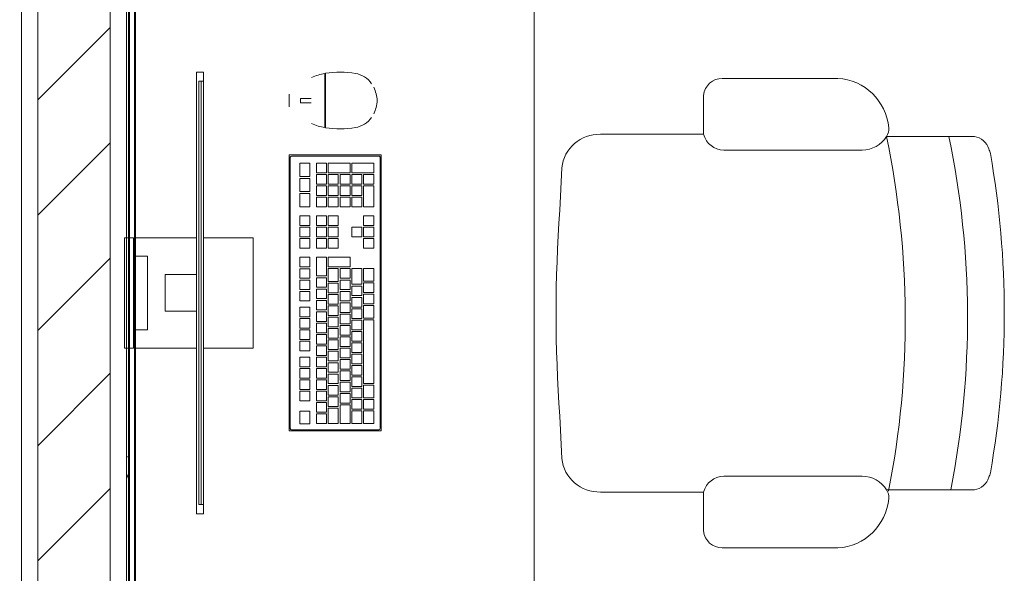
# Model space of a CAD drawing. Header units: metres. Extents: x 1.7 to 42.3, y -72.9 to -47.6.
# Tile 196 of 216: x 36.4 to 37.8, y -63.5 to -62.7. Entities that reach past the tile are written whole.
import ezdxf

# ---------------------------------------------------------------- set-up
doc = ezdxf.new("R2010")
doc.units = ezdxf.units.M
for name, color, linetype, lineweight in [('A-FLOR', 7, 'Continuous', 18), ('A-GENM', 7, 'Continuous', 18), ('A-WALL', 7, 'Continuous', 18), ('A-WALL-PATT', 7, 'Continuous', 18), ('I-FURN', 7, 'Continuous', 18)]:
    doc.layers.add(name, color=color, linetype=linetype, lineweight=lineweight)
pattern_1 = [(49.99999999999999, (21.555, -62.9), (0.5465545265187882, -0.04781508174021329), [0.05715, -0.62865]), (355, (21.555, -62.9), (-0.1057276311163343, 0.5731658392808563), [0.04572, -0.50292]), (100.451, (21.601, -62.904), (0.440827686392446, 0.5253490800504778), [0.04857, -0.53427]), (46.184, (21.555, -62.748), (0.8132373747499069, -0.1261291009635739), [0.08573, -0.9429799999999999]), (96.636, (21.623, -62.758), (0.7122119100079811, 0.7422871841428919), [0.07286000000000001, -0.8014100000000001]), (351.184, (21.555, -62.748), (0.7122166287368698, 0.7422739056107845), [0.06858, -0.75438]), (21, (21.631, -62.786), (0.4548461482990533, -0.3067949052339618), [0.05715, -0.62865]), (326, (21.631, -62.786), (0.1854048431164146, 0.5525599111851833), [0.04572, -0.50292]), (71.45100000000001, (21.669, -62.81100000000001), (0.6402508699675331, 0.2457631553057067), [0.04857, -0.53427]), (37.50000000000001, (21.555, -62.9), (0.009260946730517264, 0.2536671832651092), [0.02515, -0.47168, 0.02515, -0.48539, -0.5048199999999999]), (37.50000000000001, (21.555, -62.9), (0.009260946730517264, 0.2536671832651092), [-1.007, 0.02515, -0.47968]), (7.499999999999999, (21.555, -62.9), (0.2004558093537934, 0.3005459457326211), [0.02515, -0.26594, 0.02515, -0.46025, -0.1924]), (7.499999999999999, (21.555, -62.9), (0.2004558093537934, 0.3005459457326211), [-0.7764800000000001, 0.02515, -0.16726]), (327.5, (21.385, -62.9), (0.4067681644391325, -0.01718819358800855), [0.02515, -0.16535, 0.02515, -0.56921, -0.78867]), (327.5, (21.385, -62.9), (0.4067681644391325, -0.01718819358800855), [-0.78486, 0.02515, -0.76352]), (317.5, (21.309, -62.9), (0.4443831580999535, 0.07627942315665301), [0.02515, -0.2225, 0.02515, -0.36957, -0.56007]), (317.5, (21.309, -62.9), (0.4443831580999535, 0.07627942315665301), [-0.64237, 0.02515, -0.53492])]

# ---------------------------------------------------------------- blocks, each defined once
blk = doc.blocks.new('CADEIRA GIRATÓRIA OPERACIONAL COM BRAÇO - High Back Fully Upholstered-1902043-2PAV - FRIGORÍFICA')
at = {"layer": 'I-FURN', "color": 253, "true_color": 0xaaaaaa}
for p, q in [((-0.2438732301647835, 0.455903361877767), (-0.2438732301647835, 0.5772263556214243)), ((0.24387323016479, 0.5772263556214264), (0.24387323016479, 0.4559033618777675)), ((-0.2251750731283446, 0.2314682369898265), (-0.2251750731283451, 0.422522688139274)), ((0.2251750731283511, 0.2314682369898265), (0.2251750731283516, 0.422522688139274)), ((-0.3241520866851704, 0.2293327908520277), (-0.3241520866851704, 0.3887324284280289)), ((0.3241520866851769, 0.3887324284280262), (0.3241520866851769, 0.2293327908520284)), ((-0.2469234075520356, 0.203587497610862), (-0.300674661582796, 0.203587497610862)), ((-0.2469234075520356, 0.06119521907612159), (-0.2469234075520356, 0.203587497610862)), ((0.2469234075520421, 0.203587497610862), (0.2469234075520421, 0.06119521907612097)), ((0.3006746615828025, 0.203587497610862), (0.2469234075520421, 0.203587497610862)), ((-0.1421024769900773, 0.005176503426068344), (-0.2006670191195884, 0.007847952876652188)), ((0.2006670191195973, 0.007847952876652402), (0.142102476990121, 0.005176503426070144))]:
    blk.add_line(p, q, dxfattribs=at)
for centre, radius, start, end in [((4.331468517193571e-15, -0.6571883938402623), 1.275735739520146, 80.05087932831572, 99.94912067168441), ((-0.1984988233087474, 0.525234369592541), 0.07729940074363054, 106.4693912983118, 111.3457753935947), ((0.1984988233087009, 0.5252343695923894), 0.07729940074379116, 68.65422460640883, 73.53060870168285), ((-0.2192210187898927, 0.573413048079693), 0.02494539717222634, 107.2911040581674, 171.2069374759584), ((0.2192210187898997, 0.5734130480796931), 0.02494539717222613, 8.79306252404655, 72.70889594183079), ((0.006285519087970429, -0.6682179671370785), 1.23598501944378, 78.9173156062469, 101.677121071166), ((0.008260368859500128, -0.7540915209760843), 1.235985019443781, 78.9173156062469, 101.770618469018), ((-0.2491704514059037, 0.3842998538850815), 0.07511253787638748, 95.21939470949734, 176.6168703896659), ((-0.2543340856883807, 0.4408266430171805), 0.01835039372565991, 55.2454758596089, 95.2193947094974), ((-0.2643203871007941, 0.4225226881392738), 0.03914531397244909, 2.035554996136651e-13, 58.51066556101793), ((0.2643203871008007, 0.4225226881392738), 0.03914531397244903, 121.4893344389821, 179.9999999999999), ((0.2543340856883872, 0.4408266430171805), 0.01835039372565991, 84.78060529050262, 124.7545241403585), ((0.2543340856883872, 0.4408266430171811), 0.01835039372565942, 84.78060529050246, 124.7545241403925), ((0.2491704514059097, 0.3842998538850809), 0.07511253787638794, 3.38312961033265, 84.7806052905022), ((-0.2539203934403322, 0.2314682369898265), 0.02874532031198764, 284.0880688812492, 1.90833280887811e-13), ((0.2539203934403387, 0.2314682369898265), 0.02874532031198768, 179.9999999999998, 255.9119311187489), ((-0.2982972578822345, 0.2293327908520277), 0.02585482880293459, 180, 264.7240847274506), ((0.298297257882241, 0.2293327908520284), 0.02585482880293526, 275.2759152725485, 5.088887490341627e-14), ((-0.1949870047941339, 0.05950062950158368), 0.05196404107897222, 178.1312067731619, 263.7246524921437), ((0.1949870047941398, 0.05950062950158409), 0.05196404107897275, 276.2753475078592, 1.868793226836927), ((1.191153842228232e-14, 1.953047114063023), 1.953047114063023, 265.8275081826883, 274.1724918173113)]:
    blk.add_arc(centre, radius, start, end, dxfattribs=at)
blk = doc.blocks.new('COMPUTADOR_ TECLADO_MONITOR_MOUSE - Keyboard-V30-2PAV - FRIGORÍFICA')
at = {"layer": 'A-GENM', "color": 253, "true_color": 0xaaaaaa}
for p, q in [((0.07620000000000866, 0.22740934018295), (-0.07619999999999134, 0.22740934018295)), ((-0.07619999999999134, 0.22740934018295), (-0.07619999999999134, 0.2147093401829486)), ((0.07620000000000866, 0.2147093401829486), (0.07620000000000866, 0.22740934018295)), ((-0.07619999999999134, 0.2147093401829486), (0.07620000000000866, 0.2147093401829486)), ((-0.07619999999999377, 0.2083593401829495), (-0.07619999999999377, 0.2115343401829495)), ((-0.07619999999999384, 0.1277936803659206), (-0.07619999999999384, 0.2083593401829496)), ((0.05080000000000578, 0.2147093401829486), (-0.05079999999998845, 0.2147093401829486)), ((-0.05079999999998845, 0.2147093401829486), (-0.05079999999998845, 0.1956593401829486)), ((0.05080000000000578, 0.1956593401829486), (0.05080000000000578, 0.2147093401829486)), ((0.07620000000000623, 0.2115343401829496), (0.07620000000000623, 0.2083593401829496)), ((0.07620000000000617, 0.2083593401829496), (0.07620000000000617, 0.1277936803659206)), ((-0.05079999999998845, 0.1956593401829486), (0.05080000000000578, 0.1956593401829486)), ((0.02540000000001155, 0.1710955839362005), (-0.02539999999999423, 0.1710955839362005)), ((-0.02539999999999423, 0.1710955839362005), (-0.02539999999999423, 0.127793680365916)), ((0.02540000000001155, 0.127793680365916), (0.02540000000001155, 0.1710955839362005)), ((0.3048000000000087, 0.1277936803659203), (-0.3047999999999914, 0.1277936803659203)), ((-0.3047999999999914, 0.1277936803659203), (-0.3047999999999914, 0.1182686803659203)), ((-0.2920999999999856, 0.1182686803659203), (-0.2920999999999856, 0.1246186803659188)), ((-0.2920999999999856, 0.1246186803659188), (0.2921000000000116, 0.1246186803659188)), ((0.2921000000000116, 0.1246186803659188), (-0.2920999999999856, 0.1246186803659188)), ((-0.2920999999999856, 0.1246186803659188), (-0.2920999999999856, 0.1214436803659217)), ((-0.02539999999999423, 0.127793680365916), (0.02540000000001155, 0.127793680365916)), ((0.2921000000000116, 0.1246186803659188), (0.2921000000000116, 0.1182686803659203)), ((0.2921000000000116, 0.1214436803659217), (0.2921000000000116, 0.1246186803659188)), ((0.3048000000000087, 0.1182686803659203), (0.3048000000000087, 0.1277936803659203)), ((-0.3047999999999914, 0.1182686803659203), (-0.2920999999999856, 0.1182686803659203)), ((-0.2920999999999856, 0.1214436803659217), (0.2921000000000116, 0.1214436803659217)), ((0.2921000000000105, 0.1182686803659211), (-0.2920999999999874, 0.1182686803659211)), ((-0.07619999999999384, 0.04960934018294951), (-0.07619999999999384, 0.1182686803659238)), ((0.07620000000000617, 0.1182686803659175), (0.07620000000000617, 0.04960934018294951)), ((0.2921000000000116, 0.1182686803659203), (0.3048000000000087, 0.1182686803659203)), ((-0.07619999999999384, 0.0496093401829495), (0.07620000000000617, 0.0496093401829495)), ((-0.1904999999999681, -2.416993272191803e-14), (0.190500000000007, -2.416993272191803e-14)), ((-0.1904999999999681, -0.1269999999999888), (-0.1904999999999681, -2.416147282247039e-14)), ((-0.1889124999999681, -0.003175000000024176), (-0.1889124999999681, -0.1238249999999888)), ((0.187325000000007, -0.001587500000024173), (-0.1873249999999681, -0.001587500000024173)), ((0.188912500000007, -0.1238249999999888), (0.188912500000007, -0.00317500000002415)), ((0.190500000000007, -2.416993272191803e-14), (0.190500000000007, -0.1269999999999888)), ((0.2742410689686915, -5.891336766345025e-14), (0.2569116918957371, -5.880348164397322e-14)), ((-0.1631859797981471, -0.01464231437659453), (-0.1808453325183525, -0.01464231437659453)), ((-0.1808453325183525, -0.01464231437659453), (-0.1808453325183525, -0.02851752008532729)), ((-0.1631859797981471, -0.02851752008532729), (-0.1631859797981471, -0.01464231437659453)), ((-0.1357599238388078, -0.01464231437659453), (-0.1490224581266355, -0.01464231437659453)), ((-0.1490224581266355, -0.01464231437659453), (-0.1490224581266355, -0.02851752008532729)), ((-0.1357599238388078, -0.02851752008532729), (-0.1357599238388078, -0.01464231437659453)), ((-0.1200827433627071, -0.01464231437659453), (-0.1333452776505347, -0.01464231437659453)), ((-0.1333452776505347, -0.01464231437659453), (-0.1333452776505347, -0.02851752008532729)), ((-0.1200827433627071, -0.02851752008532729), (-0.1200827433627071, -0.01464231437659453)), ((-0.1044055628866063, -0.01464231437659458), (-0.117668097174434, -0.01464231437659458)), ((-0.117668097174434, -0.01464231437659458), (-0.117668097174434, -0.02851752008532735)), ((-0.1044055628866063, -0.02851752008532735), (-0.1044055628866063, -0.01464231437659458)), ((-0.08872838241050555, -0.01464231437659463), (-0.1019909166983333, -0.01464231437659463)), ((-0.1019909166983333, -0.01464231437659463), (-0.1019909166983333, -0.0285175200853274)), ((-0.08872838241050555, -0.0285175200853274), (-0.08872838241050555, -0.01464231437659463)), ((-0.0668457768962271, -0.01464231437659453), (-0.08010831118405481, -0.01464231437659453)), ((-0.08010831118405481, -0.01464231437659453), (-0.08010831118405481, -0.02851752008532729)), ((-0.0668457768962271, -0.02851752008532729), (-0.0668457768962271, -0.01464231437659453)), ((-0.05116859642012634, -0.01464231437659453), (-0.06443113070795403, -0.01464231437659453)), ((-0.06443113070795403, -0.01464231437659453), (-0.06443113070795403, -0.02851752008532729)), ((-0.05116859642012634, -0.02851752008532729), (-0.05116859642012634, -0.01464231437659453)), ((-0.03549141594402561, -0.01464231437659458), (-0.0487539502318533, -0.01464231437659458)), ((-0.0487539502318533, -0.01464231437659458), (-0.0487539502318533, -0.02851752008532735)), ((-0.03549141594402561, -0.02851752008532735), (-0.03549141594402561, -0.01464231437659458)), ((-0.01981423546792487, -0.01464231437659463), (-0.03307676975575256, -0.01464231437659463)), ((-0.03307676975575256, -0.01464231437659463), (-0.03307676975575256, -0.0285175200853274)), ((-0.01981423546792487, -0.0285175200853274), (-0.01981423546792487, -0.01464231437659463)), ((0.002068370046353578, -0.01464231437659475), (-0.01119416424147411, -0.01464231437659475)), ((-0.01119416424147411, -0.01464231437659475), (-0.01119416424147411, -0.02851752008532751)), ((0.002068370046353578, -0.02851752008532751), (0.002068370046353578, -0.01464231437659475)), ((0.01774555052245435, -0.01464231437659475), (0.004483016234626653, -0.01464231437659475)), ((0.004483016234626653, -0.01464231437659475), (0.004483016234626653, -0.02851752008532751)), ((0.01774555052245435, -0.02851752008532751), (0.01774555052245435, -0.01464231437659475)), ((0.03342273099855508, -0.0146423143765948), (0.02016019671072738, -0.0146423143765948)), ((0.02016019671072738, -0.0146423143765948), (0.02016019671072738, -0.02851752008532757)), ((0.03342273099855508, -0.02851752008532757), (0.03342273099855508, -0.0146423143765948)), ((0.04909991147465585, -0.01464231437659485), (0.03583737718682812, -0.01464231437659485)), ((0.03583737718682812, -0.01464231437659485), (0.03583737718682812, -0.02851752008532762)), ((0.04909991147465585, -0.02851752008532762), (0.04909991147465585, -0.01464231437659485)), ((0.07495126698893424, -0.01464231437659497), (0.06168873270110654, -0.01464231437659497)), ((0.06168873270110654, -0.01464231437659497), (0.06168873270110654, -0.02851752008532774)), ((0.07495126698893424, -0.02851752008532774), (0.07495126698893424, -0.01464231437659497)), ((0.09062844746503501, -0.01464231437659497), (0.07736591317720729, -0.01464231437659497)), ((0.07736591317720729, -0.01464231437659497), (0.07736591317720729, -0.02851752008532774)), ((0.09062844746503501, -0.02851752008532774), (0.09062844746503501, -0.01464231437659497)), ((0.1063056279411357, -0.01464231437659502), (0.09304309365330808, -0.01464231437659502)), ((0.09304309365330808, -0.01464231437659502), (0.09304309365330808, -0.02851752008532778)), ((0.1063056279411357, -0.02851752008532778), (0.1063056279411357, -0.01464231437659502)), ((0.1371667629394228, -0.01464231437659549), (0.1187952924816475, -0.01464231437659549)), ((0.1187952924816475, -0.01464231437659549), (0.1187952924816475, -0.02851752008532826)), ((0.1371667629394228, -0.02851752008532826), (0.1371667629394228, -0.01464231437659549)), ((0.1581280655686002, -0.01464231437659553), (0.1397565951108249, -0.01464231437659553)), ((0.1397565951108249, -0.01464231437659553), (0.1397565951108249, -0.02851752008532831)), ((0.1581280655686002, -0.02851752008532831), (0.1581280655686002, -0.01464231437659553)), ((0.1790893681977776, -0.01464231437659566), (0.1607178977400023, -0.01464231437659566)), ((0.1607178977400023, -0.01464231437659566), (0.1607178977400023, -0.02851752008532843)), ((0.1790893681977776, -0.02851752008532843), (0.1790893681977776, -0.01464231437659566)), ((0.2685849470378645, -0.01555377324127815), (0.2622349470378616, -0.01555377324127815)), ((0.2622349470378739, -0.0155537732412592), (0.2622349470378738, -0.03028144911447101)), ((0.2685849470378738, -0.030281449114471), (0.2685849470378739, -0.01555377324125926)), ((-0.1808453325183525, -0.02851752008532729), (-0.1631859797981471, -0.02851752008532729)), ((-0.1671142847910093, -0.03762741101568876), (-0.180376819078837, -0.03762741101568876)), ((-0.180376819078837, -0.03762741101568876), (-0.180376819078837, -0.05150261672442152)), ((-0.1671142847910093, -0.05150261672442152), (-0.1671142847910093, -0.03762741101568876)), ((-0.1514371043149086, -0.03762741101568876), (-0.1646996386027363, -0.03762741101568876)), ((-0.1646996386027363, -0.03762741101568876), (-0.1646996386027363, -0.05150261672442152)), ((-0.1514371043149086, -0.05150261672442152), (-0.1514371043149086, -0.03762741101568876)), ((-0.1490224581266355, -0.02851752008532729), (-0.1357599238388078, -0.02851752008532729)), ((-0.1357599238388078, -0.03762741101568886), (-0.1490224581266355, -0.03762741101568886)), ((-0.1490224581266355, -0.03762741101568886), (-0.1490224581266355, -0.05150261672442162)), ((-0.1357599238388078, -0.05150261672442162), (-0.1357599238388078, -0.03762741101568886)), ((-0.1333452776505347, -0.02851752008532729), (-0.1200827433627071, -0.02851752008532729)), ((-0.1200827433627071, -0.03762741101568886), (-0.1333452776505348, -0.03762741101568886)), ((-0.1333452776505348, -0.03762741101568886), (-0.1333452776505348, -0.05150261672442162)), ((-0.1200827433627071, -0.05150261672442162), (-0.1200827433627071, -0.03762741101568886)), ((-0.117668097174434, -0.02851752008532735), (-0.1044055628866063, -0.02851752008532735)), ((-0.1044055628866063, -0.03762741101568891), (-0.117668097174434, -0.03762741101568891)), ((-0.117668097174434, -0.03762741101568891), (-0.117668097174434, -0.05150261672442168)), ((-0.1044055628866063, -0.05150261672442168), (-0.1044055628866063, -0.03762741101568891)), ((-0.1019909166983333, -0.0285175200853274), (-0.08872838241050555, -0.0285175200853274)), ((-0.0887283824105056, -0.03762741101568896), (-0.1019909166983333, -0.03762741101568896)), ((-0.1019909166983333, -0.03762741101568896), (-0.1019909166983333, -0.05150261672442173)), ((-0.0887283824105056, -0.05150261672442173), (-0.0887283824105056, -0.03762741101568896)), ((-0.07305120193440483, -0.03762741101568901), (-0.08631373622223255, -0.03762741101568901)), ((-0.08631373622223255, -0.03762741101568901), (-0.08631373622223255, -0.05150261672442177)), ((-0.08010831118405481, -0.02851752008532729), (-0.0668457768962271, -0.02851752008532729)), ((-0.07305120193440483, -0.05150261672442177), (-0.07305120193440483, -0.03762741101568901)), ((-0.05737402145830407, -0.03762741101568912), (-0.07063655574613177, -0.03762741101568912)), ((-0.07063655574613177, -0.03762741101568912), (-0.07063655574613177, -0.05150261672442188)), ((-0.06443113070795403, -0.02851752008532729), (-0.05116859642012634, -0.02851752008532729)), ((-0.05737402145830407, -0.05150261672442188), (-0.05737402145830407, -0.03762741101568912)), ((-0.04169684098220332, -0.03762741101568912), (-0.05495937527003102, -0.03762741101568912)), ((-0.05495937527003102, -0.03762741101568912), (-0.05495937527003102, -0.05150261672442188)), ((-0.0487539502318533, -0.02851752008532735), (-0.03549141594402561, -0.02851752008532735)), ((-0.04169684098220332, -0.05150261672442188), (-0.04169684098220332, -0.03762741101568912)), ((-0.02601966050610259, -0.03762741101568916), (-0.03928219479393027, -0.03762741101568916)), ((-0.03928219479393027, -0.03762741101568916), (-0.03928219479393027, -0.05150261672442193)), ((-0.03307676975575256, -0.0285175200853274), (-0.01981423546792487, -0.0285175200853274)), ((-0.02601966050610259, -0.05150261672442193), (-0.02601966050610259, -0.03762741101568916)), ((-0.01034248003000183, -0.03762741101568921), (-0.02360501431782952, -0.03762741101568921)), ((-0.02360501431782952, -0.03762741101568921), (-0.02360501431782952, -0.05150261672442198)), ((-0.01119416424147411, -0.02851752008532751), (0.002068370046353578, -0.02851752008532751)), ((-0.01034248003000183, -0.05150261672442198), (-0.01034248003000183, -0.03762741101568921)), ((0.005334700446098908, -0.03762741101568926), (-0.007927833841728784, -0.03762741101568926)), ((-0.007927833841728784, -0.03762741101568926), (-0.007927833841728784, -0.05150261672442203)), ((0.004483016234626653, -0.02851752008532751), (0.01774555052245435, -0.02851752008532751)), ((0.005334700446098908, -0.05150261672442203), (0.005334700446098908, -0.03762741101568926)), ((0.02101188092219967, -0.03762741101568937), (0.007749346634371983, -0.03762741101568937)), ((0.007749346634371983, -0.03762741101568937), (0.007749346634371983, -0.05150261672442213)), ((0.02016019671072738, -0.02851752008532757), (0.03342273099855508, -0.02851752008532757)), ((0.02101188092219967, -0.05150261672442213), (0.02101188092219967, -0.03762741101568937)), ((0.04909991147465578, -0.03762741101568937), (0.02342652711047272, -0.03762741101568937)), ((0.02342652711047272, -0.03762741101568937), (0.02342652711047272, -0.05150261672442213)), ((0.03583737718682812, -0.02851752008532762), (0.04909991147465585, -0.02851752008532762)), ((0.04909991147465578, -0.05150261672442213), (0.04909991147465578, -0.03762741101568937)), ((0.06168873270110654, -0.02851752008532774), (0.07495126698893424, -0.02851752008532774)), ((0.07495126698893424, -0.03762741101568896), (0.06168873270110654, -0.03762741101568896)), ((0.06168873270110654, -0.03762741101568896), (0.06168873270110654, -0.05150261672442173)), ((0.07495126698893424, -0.05150261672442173), (0.07495126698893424, -0.03762741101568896)), ((0.07736591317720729, -0.02851752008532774), (0.09062844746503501, -0.02851752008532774)), ((0.09062844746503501, -0.03762741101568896), (0.07736591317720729, -0.03762741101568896)), ((0.07736591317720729, -0.03762741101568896), (0.07736591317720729, -0.05150261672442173)), ((0.09062844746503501, -0.05150261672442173), (0.09062844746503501, -0.03762741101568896)), ((0.09304309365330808, -0.02851752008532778), (0.1063056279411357, -0.02851752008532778)), ((0.1063056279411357, -0.03762741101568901), (0.09304309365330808, -0.03762741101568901)), ((0.09304309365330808, -0.03762741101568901), (0.09304309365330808, -0.05150261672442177)), ((0.1063056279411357, -0.05150261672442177), (0.1063056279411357, -0.03762741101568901)), ((0.1187952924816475, -0.02851752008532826), (0.1371667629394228, -0.02851752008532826)), ((0.1320578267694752, -0.03762741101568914), (0.1187952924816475, -0.03762741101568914)), ((0.1187952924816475, -0.03762741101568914), (0.1187952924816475, -0.05150261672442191)), ((0.1320578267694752, -0.05150261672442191), (0.1320578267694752, -0.03762741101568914)), ((0.147735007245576, -0.03762741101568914), (0.1344724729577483, -0.03762741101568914)), ((0.1344724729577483, -0.03762741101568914), (0.1344724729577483, -0.05150261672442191)), ((0.1397565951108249, -0.02851752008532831), (0.1581280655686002, -0.02851752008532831)), ((0.147735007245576, -0.05150261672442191), (0.147735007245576, -0.03762741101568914)), ((0.1634121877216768, -0.0376274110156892), (0.150149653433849, -0.0376274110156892)), ((0.150149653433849, -0.0376274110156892), (0.150149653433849, -0.05150261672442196)), ((0.1607178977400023, -0.02851752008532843), (0.1790893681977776, -0.02851752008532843)), ((0.1634121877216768, -0.05150261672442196), (0.1634121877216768, -0.0376274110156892)), ((0.1790893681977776, -0.03762741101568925), (0.1658268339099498, -0.03762741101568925)), ((0.1658268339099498, -0.03762741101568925), (0.1658268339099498, -0.05150261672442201)), ((0.1790893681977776, -0.05150261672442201), (0.1790893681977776, -0.03762741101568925)), ((-0.180376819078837, -0.05150261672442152), (-0.1671142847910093, -0.05150261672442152)), ((-0.1590605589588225, -0.05391726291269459), (-0.180376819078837, -0.05391726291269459)), ((-0.180376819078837, -0.05391726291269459), (-0.180376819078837, -0.06779246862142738)), ((-0.1646996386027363, -0.05150261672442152), (-0.1514371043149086, -0.05150261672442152)), ((-0.1590605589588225, -0.06779246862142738), (-0.1590605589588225, -0.05391726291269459)), ((-0.1433833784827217, -0.05391726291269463), (-0.1566459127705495, -0.05391726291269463)), ((-0.1566459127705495, -0.05391726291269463), (-0.1566459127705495, -0.0677924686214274)), ((-0.1490224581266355, -0.05150261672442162), (-0.1357599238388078, -0.05150261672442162)), ((-0.1433833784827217, -0.0677924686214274), (-0.1433833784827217, -0.05391726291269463)), ((-0.127706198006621, -0.05391726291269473), (-0.1409687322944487, -0.05391726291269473)), ((-0.1409687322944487, -0.05391726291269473), (-0.1409687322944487, -0.0677924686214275)), ((-0.1333452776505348, -0.05150261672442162), (-0.1200827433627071, -0.05150261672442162)), ((-0.127706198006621, -0.0677924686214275), (-0.127706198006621, -0.05391726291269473)), ((-0.1120290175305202, -0.05391726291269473), (-0.1252915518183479, -0.05391726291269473)), ((-0.1252915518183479, -0.05391726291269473), (-0.1252915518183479, -0.0677924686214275)), ((-0.117668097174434, -0.05150261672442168), (-0.1044055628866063, -0.05150261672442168)), ((-0.1120290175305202, -0.0677924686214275), (-0.1120290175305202, -0.05391726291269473)), ((-0.09635183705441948, -0.05391726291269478), (-0.1096143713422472, -0.05391726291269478)), ((-0.1096143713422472, -0.05391726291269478), (-0.1096143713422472, -0.06779246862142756)), ((-0.1019909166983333, -0.05150261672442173), (-0.0887283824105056, -0.05150261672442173)), ((-0.09635183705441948, -0.06779246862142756), (-0.09635183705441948, -0.05391726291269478)), ((-0.08067465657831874, -0.05391726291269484), (-0.09393719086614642, -0.05391726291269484)), ((-0.09393719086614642, -0.05391726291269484), (-0.09393719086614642, -0.06779246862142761)), ((-0.08631373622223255, -0.05150261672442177), (-0.07305120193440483, -0.05150261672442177)), ((-0.08067465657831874, -0.06779246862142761), (-0.08067465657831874, -0.05391726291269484)), ((-0.064997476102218, -0.05391726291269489), (-0.0782600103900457, -0.05391726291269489)), ((-0.0782600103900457, -0.05391726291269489), (-0.0782600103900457, -0.06779246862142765)), ((-0.07063655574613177, -0.05150261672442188), (-0.05737402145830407, -0.05150261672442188)), ((-0.064997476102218, -0.06779246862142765), (-0.064997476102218, -0.05391726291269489)), ((-0.04932029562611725, -0.05391726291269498), (-0.06258282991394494, -0.05391726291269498)), ((-0.06258282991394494, -0.05391726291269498), (-0.06258282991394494, -0.06779246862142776)), ((-0.05495937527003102, -0.05150261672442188), (-0.04169684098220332, -0.05150261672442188)), ((-0.04932029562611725, -0.06779246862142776), (-0.04932029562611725, -0.05391726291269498)), ((-0.0336431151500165, -0.05391726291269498), (-0.04690564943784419, -0.05391726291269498)), ((-0.04690564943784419, -0.05391726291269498), (-0.04690564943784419, -0.06779246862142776)), ((-0.03928219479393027, -0.05150261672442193), (-0.02601966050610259, -0.05150261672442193)), ((-0.0336431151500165, -0.06779246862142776), (-0.0336431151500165, -0.05391726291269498)), ((-0.01796593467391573, -0.05391726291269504), (-0.03122846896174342, -0.05391726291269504)), ((-0.03122846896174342, -0.05391726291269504), (-0.03122846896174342, -0.0677924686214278)), ((-0.02360501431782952, -0.05150261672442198), (-0.01034248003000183, -0.05150261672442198)), ((-0.01796593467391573, -0.0677924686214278), (-0.01796593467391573, -0.05391726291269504)), ((-0.002288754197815, -0.05391726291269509), (-0.01555128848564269, -0.05391726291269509)), ((-0.01555128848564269, -0.05391726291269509), (-0.01555128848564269, -0.06779246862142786)), ((-0.007927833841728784, -0.05150261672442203), (0.005334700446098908, -0.05150261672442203)), ((-0.002288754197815, -0.06779246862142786), (-0.002288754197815, -0.05391726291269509)), ((0.01338842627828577, -0.05391726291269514), (0.0001258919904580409, -0.05391726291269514)), ((0.0001258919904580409, -0.05391726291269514), (0.0001258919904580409, -0.06779246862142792)), ((0.007749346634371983, -0.05150261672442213), (0.02101188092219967, -0.05150261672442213)), ((0.01338842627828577, -0.06779246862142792), (0.01338842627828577, -0.05391726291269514)), ((0.03344946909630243, -0.05391726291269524), (0.01580307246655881, -0.05391726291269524)), ((0.01580307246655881, -0.05391726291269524), (0.01580307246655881, -0.06779246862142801)), ((0.02342652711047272, -0.05150261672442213), (0.04909991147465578, -0.05150261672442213)), ((0.03344946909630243, -0.06779246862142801), (0.03344946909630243, -0.05391726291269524)), ((0.04909991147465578, -0.05391726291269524), (0.03586411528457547, -0.05391726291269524)), ((0.03586411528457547, -0.05391726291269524), (0.03586411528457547, -0.08408232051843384)), ((0.04909991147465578, -0.08408232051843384), (0.04909991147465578, -0.05391726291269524)), ((0.06168873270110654, -0.05150261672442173), (0.07495126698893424, -0.05150261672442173)), ((0.06168873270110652, -0.0539172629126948), (0.06168873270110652, -0.06779246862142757)), ((0.07495126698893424, -0.0539172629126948), (0.06168873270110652, -0.0539172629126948)), ((0.07495126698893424, -0.06779246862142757), (0.07495126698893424, -0.0539172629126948)), ((0.07736591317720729, -0.05150261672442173), (0.09062844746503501, -0.05150261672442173)), ((0.07736591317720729, -0.0539172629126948), (0.07736591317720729, -0.06779246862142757)), ((0.09062844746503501, -0.0539172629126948), (0.07736591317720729, -0.0539172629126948)), ((0.09062844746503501, -0.06779246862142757), (0.09062844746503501, -0.0539172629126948)), ((0.09304309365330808, -0.05150261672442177), (0.1063056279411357, -0.05150261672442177)), ((0.09304309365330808, -0.05391726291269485), (0.09304309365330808, -0.06779246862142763)), ((0.1063056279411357, -0.05391726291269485), (0.09304309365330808, -0.05391726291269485)), ((0.1063056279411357, -0.06779246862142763), (0.1063056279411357, -0.05391726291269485)), ((0.1187952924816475, -0.05150261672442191), (0.1320578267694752, -0.05150261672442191)), ((0.1320578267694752, -0.05391726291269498), (0.1187952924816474, -0.05391726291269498)), ((0.1187952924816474, -0.05391726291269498), (0.1187952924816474, -0.06779246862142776)), ((0.1320578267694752, -0.06779246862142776), (0.1320578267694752, -0.05391726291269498)), ((0.1344724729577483, -0.05150261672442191), (0.147735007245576, -0.05150261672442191)), ((0.1477350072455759, -0.05391726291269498), (0.1344724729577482, -0.05391726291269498)), ((0.1344724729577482, -0.05391726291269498), (0.1344724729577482, -0.06779246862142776)), ((0.1477350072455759, -0.06779246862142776), (0.1477350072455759, -0.05391726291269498)), ((0.150149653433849, -0.05150261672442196), (0.1634121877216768, -0.05150261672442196)), ((0.1634121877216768, -0.05391726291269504), (0.150149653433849, -0.05391726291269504)), ((0.150149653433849, -0.05391726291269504), (0.150149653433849, -0.0677924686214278)), ((0.1634121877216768, -0.0677924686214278), (0.1634121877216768, -0.05391726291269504)), ((0.1658268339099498, -0.05150261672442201), (0.1790893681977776, -0.05150261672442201)), ((0.1790893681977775, -0.05391726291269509), (0.1658268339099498, -0.05391726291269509)), ((0.1658268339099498, -0.05391726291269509), (0.1658268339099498, -0.0840823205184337)), ((0.1790893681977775, -0.0840823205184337), (0.1790893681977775, -0.05391726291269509)), ((0.3031434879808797, -0.0501541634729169), (0.2280092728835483, -0.05015416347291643)), ((0.3030072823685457, -0.04934417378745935), (0.2281454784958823, -0.04934417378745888)), ((0.2289604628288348, -0.04934417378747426), (0.2289604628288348, -0.05015416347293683)), ((0.2289604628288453, -0.05015416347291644), (0.2289604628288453, -0.04934417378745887)), ((0.3021922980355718, -0.05015416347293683), (0.3021922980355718, -0.04934417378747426)), ((0.3021922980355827, -0.04934417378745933), (0.3021922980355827, -0.0501541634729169)), ((-0.180376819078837, -0.06779246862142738), (-0.1590605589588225, -0.06779246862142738)), ((-0.1566459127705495, -0.0677924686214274), (-0.1433833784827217, -0.0677924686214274)), ((-0.1409687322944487, -0.0677924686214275), (-0.127706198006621, -0.0677924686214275)), ((-0.1252915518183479, -0.0677924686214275), (-0.1120290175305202, -0.0677924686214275)), ((-0.1096143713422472, -0.06779246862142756), (-0.09635183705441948, -0.06779246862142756)), ((-0.09393719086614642, -0.06779246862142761), (-0.08067465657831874, -0.06779246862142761)), ((-0.0782600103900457, -0.06779246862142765), (-0.064997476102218, -0.06779246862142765)), ((-0.06258282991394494, -0.06779246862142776), (-0.04932029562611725, -0.06779246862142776)), ((-0.04690564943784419, -0.06779246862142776), (-0.0336431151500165, -0.06779246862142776)), ((-0.03122846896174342, -0.0677924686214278), (-0.01796593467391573, -0.0677924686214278)), ((-0.01555128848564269, -0.06779246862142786), (-0.002288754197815, -0.06779246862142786)), ((0.0001258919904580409, -0.06779246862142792), (0.01338842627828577, -0.06779246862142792)), ((0.01580307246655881, -0.06779246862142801), (0.03344946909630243, -0.06779246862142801)), ((0.06168873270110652, -0.06779246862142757), (0.07495126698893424, -0.06779246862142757)), ((0.07736591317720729, -0.06779246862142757), (0.09062844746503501, -0.06779246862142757)), ((0.09304309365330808, -0.06779246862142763), (0.1063056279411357, -0.06779246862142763)), ((0.1187952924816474, -0.06779246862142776), (0.1320578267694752, -0.06779246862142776)), ((0.1344724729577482, -0.06779246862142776), (0.1477350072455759, -0.06779246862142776)), ((0.150149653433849, -0.0677924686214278), (0.1634121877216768, -0.0677924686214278)), ((-0.1546766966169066, -0.07020711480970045), (-0.180376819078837, -0.07020711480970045)), ((-0.180376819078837, -0.07020711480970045), (-0.180376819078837, -0.08408232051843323)), ((-0.1546766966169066, -0.08408232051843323), (-0.1546766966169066, -0.07020711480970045)), ((-0.1389995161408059, -0.07020711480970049), (-0.1522620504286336, -0.07020711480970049)), ((-0.1522620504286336, -0.07020711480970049), (-0.1522620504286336, -0.08408232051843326)), ((-0.1389995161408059, -0.08408232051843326), (-0.1389995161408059, -0.07020711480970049)), ((-0.1233223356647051, -0.07020711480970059), (-0.1365848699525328, -0.07020711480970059)), ((-0.1365848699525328, -0.07020711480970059), (-0.1365848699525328, -0.08408232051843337)), ((-0.1233223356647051, -0.08408232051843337), (-0.1233223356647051, -0.07020711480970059)), ((-0.1076451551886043, -0.07020711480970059), (-0.120907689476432, -0.07020711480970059)), ((-0.120907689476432, -0.07020711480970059), (-0.120907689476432, -0.08408232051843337)), ((-0.1076451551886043, -0.08408232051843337), (-0.1076451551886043, -0.07020711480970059)), ((-0.0919679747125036, -0.07020711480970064), (-0.1052305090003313, -0.07020711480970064)), ((-0.1052305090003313, -0.07020711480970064), (-0.1052305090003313, -0.08408232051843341)), ((-0.0919679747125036, -0.08408232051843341), (-0.0919679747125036, -0.07020711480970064)), ((-0.07629079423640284, -0.07020711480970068), (-0.08955332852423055, -0.07020711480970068)), ((-0.08955332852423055, -0.07020711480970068), (-0.08955332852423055, -0.08408232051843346)), ((-0.07629079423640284, -0.08408232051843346), (-0.07629079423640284, -0.07020711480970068)), ((-0.06061361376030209, -0.07020711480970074), (-0.0738761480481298, -0.07020711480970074)), ((-0.0738761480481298, -0.07020711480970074), (-0.0738761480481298, -0.0840823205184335)), ((-0.06061361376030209, -0.0840823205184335), (-0.06061361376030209, -0.07020711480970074)), ((-0.04493643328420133, -0.07020711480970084), (-0.05819896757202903, -0.07020711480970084)), ((-0.05819896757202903, -0.07020711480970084), (-0.05819896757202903, -0.08408232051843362)), ((-0.04493643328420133, -0.08408232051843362), (-0.04493643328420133, -0.07020711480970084)), ((-0.0292592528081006, -0.07020711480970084), (-0.04252178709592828, -0.07020711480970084)), ((-0.04252178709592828, -0.07020711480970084), (-0.04252178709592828, -0.08408232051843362)), ((-0.0292592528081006, -0.08408232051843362), (-0.0292592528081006, -0.07020711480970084)), ((-0.01358207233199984, -0.07020711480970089), (-0.02684460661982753, -0.07020711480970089)), ((-0.02684460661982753, -0.07020711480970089), (-0.02684460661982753, -0.08408232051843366)), ((-0.01358207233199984, -0.08408232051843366), (-0.01358207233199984, -0.07020711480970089)), ((0.002095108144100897, -0.07020711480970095), (-0.0111674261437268, -0.07020711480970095)), ((-0.0111674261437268, -0.07020711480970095), (-0.0111674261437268, -0.08408232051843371)), ((0.002095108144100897, -0.08408232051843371), (0.002095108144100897, -0.07020711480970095)), ((0.01777228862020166, -0.07020711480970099), (0.004509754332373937, -0.07020711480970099)), ((0.004509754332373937, -0.07020711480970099), (0.004509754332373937, -0.08408232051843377)), ((0.01777228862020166, -0.08408232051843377), (0.01777228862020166, -0.07020711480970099)), ((0.0334494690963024, -0.0702071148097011), (0.0201869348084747, -0.0702071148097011)), ((0.0201869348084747, -0.0702071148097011), (0.0201869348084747, -0.08408232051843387)), ((0.0334494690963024, -0.08408232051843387), (0.0334494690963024, -0.0702071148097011)), ((0.1320578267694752, -0.07020711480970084), (0.1187952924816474, -0.07020711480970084)), ((0.1187952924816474, -0.07020711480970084), (0.1187952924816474, -0.0840823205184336)), ((0.1320578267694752, -0.0840823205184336), (0.1320578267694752, -0.07020711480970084)), ((0.1477350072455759, -0.07020711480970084), (0.1344724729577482, -0.07020711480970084)), ((0.1344724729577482, -0.07020711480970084), (0.1344724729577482, -0.0840823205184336)), ((0.1477350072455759, -0.0840823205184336), (0.1477350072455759, -0.07020711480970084)), ((0.1634121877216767, -0.07020711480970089), (0.150149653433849, -0.07020711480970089)), ((0.150149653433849, -0.07020711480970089), (0.150149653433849, -0.08408232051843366)), ((0.1634121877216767, -0.08408232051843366), (0.1634121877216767, -0.07020711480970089)), ((-0.180376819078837, -0.08408232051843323), (-0.1546766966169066, -0.08408232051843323)), ((-0.1630137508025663, -0.0864969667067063), (-0.1803768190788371, -0.0864969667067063)), ((-0.1803768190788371, -0.0864969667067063), (-0.1803768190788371, -0.1003721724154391)), ((-0.1630137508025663, -0.1003721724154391), (-0.1630137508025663, -0.0864969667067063)), ((-0.1473365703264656, -0.0864969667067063), (-0.1605991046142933, -0.0864969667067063)), ((-0.1605991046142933, -0.0864969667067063), (-0.1605991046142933, -0.1003721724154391)), ((-0.1522620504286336, -0.08408232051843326), (-0.1389995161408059, -0.08408232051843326)), ((-0.1473365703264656, -0.1003721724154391), (-0.1473365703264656, -0.0864969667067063)), ((-0.1316593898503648, -0.0864969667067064), (-0.1449219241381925, -0.0864969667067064)), ((-0.1449219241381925, -0.0864969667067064), (-0.1449219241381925, -0.1003721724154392)), ((-0.1365848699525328, -0.08408232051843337), (-0.1233223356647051, -0.08408232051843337)), ((-0.1316593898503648, -0.1003721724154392), (-0.1316593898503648, -0.0864969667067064)), ((-0.1159822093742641, -0.0864969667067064), (-0.1292447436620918, -0.0864969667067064)), ((-0.1292447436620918, -0.0864969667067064), (-0.1292447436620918, -0.1003721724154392)), ((-0.120907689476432, -0.08408232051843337), (-0.1076451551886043, -0.08408232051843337)), ((-0.1159822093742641, -0.1003721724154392), (-0.1159822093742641, -0.0864969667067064)), ((-0.1003050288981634, -0.08649696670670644), (-0.1135675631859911, -0.08649696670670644)), ((-0.1135675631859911, -0.08649696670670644), (-0.1135675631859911, -0.1003721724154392)), ((-0.1052305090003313, -0.08408232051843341), (-0.0919679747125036, -0.08408232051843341)), ((-0.1003050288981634, -0.1003721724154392), (-0.1003050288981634, -0.08649696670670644)), ((-0.08462784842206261, -0.08649696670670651), (-0.0978903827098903, -0.08649696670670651)), ((-0.0978903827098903, -0.08649696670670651), (-0.0978903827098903, -0.1003721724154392)), ((-0.08955332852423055, -0.08408232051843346), (-0.07629079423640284, -0.08408232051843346)), ((-0.08462784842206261, -0.1003721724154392), (-0.08462784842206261, -0.08649696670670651)), ((-0.06895066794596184, -0.08649696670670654), (-0.08221320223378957, -0.08649696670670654)), ((-0.08221320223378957, -0.08649696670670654), (-0.08221320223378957, -0.1003721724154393)), ((-0.0738761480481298, -0.0840823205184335), (-0.06061361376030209, -0.0840823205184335)), ((-0.06895066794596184, -0.1003721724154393), (-0.06895066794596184, -0.08649696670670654)), ((-0.0532734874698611, -0.08649696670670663), (-0.06653602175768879, -0.08649696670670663)), ((-0.06653602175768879, -0.08649696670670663), (-0.06653602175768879, -0.1003721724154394)), ((-0.05819896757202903, -0.08408232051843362), (-0.04493643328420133, -0.08408232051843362)), ((-0.0532734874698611, -0.1003721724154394), (-0.0532734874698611, -0.08649696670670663)), ((-0.03759630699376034, -0.08649696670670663), (-0.05085884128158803, -0.08649696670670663)), ((-0.05085884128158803, -0.08649696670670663), (-0.05085884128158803, -0.1003721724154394)), ((-0.04252178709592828, -0.08408232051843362), (-0.0292592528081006, -0.08408232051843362)), ((-0.03759630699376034, -0.1003721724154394), (-0.03759630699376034, -0.08649696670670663)), ((-0.02191912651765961, -0.0864969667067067), (-0.03518166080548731, -0.0864969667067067)), ((-0.03518166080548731, -0.0864969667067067), (-0.03518166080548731, -0.1003721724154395)), ((-0.02684460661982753, -0.08408232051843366), (-0.01358207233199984, -0.08408232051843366)), ((-0.02191912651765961, -0.1003721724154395), (-0.02191912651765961, -0.0864969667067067)), ((-0.006241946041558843, -0.08649696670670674), (-0.01950448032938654, -0.08649696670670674)), ((-0.01950448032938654, -0.08649696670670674), (-0.01950448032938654, -0.1003721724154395)), ((-0.0111674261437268, -0.08408232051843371), (0.002095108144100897, -0.08408232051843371)), ((-0.006241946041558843, -0.1003721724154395), (-0.006241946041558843, -0.08649696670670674)), ((0.00943523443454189, -0.08649696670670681), (-0.003827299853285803, -0.08649696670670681)), ((-0.003827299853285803, -0.08649696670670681), (-0.003827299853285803, -0.1003721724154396)), ((0.004509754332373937, -0.08408232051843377), (0.01777228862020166, -0.08408232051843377)), ((0.00943523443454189, -0.1003721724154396), (0.00943523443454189, -0.08649696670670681)), ((0.03344946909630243, -0.08649696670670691), (0.01184988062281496, -0.08649696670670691)), ((0.01184988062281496, -0.08649696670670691), (0.01184988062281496, -0.1003721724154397)), ((0.0201869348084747, -0.08408232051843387), (0.0334494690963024, -0.08408232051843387)), ((0.03344946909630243, -0.1003721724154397), (0.03344946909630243, -0.08649696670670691)), ((0.03586411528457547, -0.08408232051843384), (0.04909991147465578, -0.08408232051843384)), ((0.09062844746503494, -0.08649696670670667), (0.07736591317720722, -0.08649696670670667)), ((0.07736591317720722, -0.08649696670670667), (0.07736591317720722, -0.1003721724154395)), ((0.09062844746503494, -0.1003721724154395), (0.09062844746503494, -0.08649696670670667)), ((0.1187952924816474, -0.0840823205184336), (0.1320578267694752, -0.0840823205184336)), ((0.1320578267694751, -0.08649696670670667), (0.1187952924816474, -0.08649696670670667)), ((0.1187952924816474, -0.08649696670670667), (0.1187952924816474, -0.1003721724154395)), ((0.1320578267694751, -0.1003721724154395), (0.1320578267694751, -0.08649696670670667)), ((0.1344724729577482, -0.0840823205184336), (0.1477350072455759, -0.0840823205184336)), ((0.1477350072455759, -0.08649696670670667), (0.1344724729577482, -0.08649696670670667)), ((0.1344724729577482, -0.08649696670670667), (0.1344724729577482, -0.1003721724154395)), ((0.1477350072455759, -0.1003721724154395), (0.1477350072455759, -0.08649696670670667)), ((0.150149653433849, -0.08408232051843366), (0.1634121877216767, -0.08408232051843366)), ((0.1634121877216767, -0.08649696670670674), (0.150149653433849, -0.08649696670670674)), ((0.150149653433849, -0.08649696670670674), (0.150149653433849, -0.1003721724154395)), ((0.1634121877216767, -0.1003721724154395), (0.1634121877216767, -0.08649696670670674)), ((0.1658268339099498, -0.0840823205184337), (0.1790893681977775, -0.0840823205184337)), ((0.1790893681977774, -0.08649696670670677), (0.1658268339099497, -0.08649696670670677)), ((0.1658268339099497, -0.08649696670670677), (0.1658268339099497, -0.1166620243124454)), ((0.1790893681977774, -0.1166620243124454), (0.1790893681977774, -0.08649696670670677)), ((-0.1803768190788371, -0.1003721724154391), (-0.1630137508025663, -0.1003721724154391)), ((-0.1630137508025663, -0.1027868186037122), (-0.1803768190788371, -0.1027868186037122)), ((-0.1803768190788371, -0.1027868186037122), (-0.1803768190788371, -0.1166620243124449)), ((-0.1630137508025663, -0.1166620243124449), (-0.1630137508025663, -0.1027868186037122)), ((-0.1605991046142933, -0.1003721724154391), (-0.1473365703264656, -0.1003721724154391)), ((-0.1473365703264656, -0.1027868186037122), (-0.1605991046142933, -0.1027868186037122)), ((-0.1605991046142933, -0.1027868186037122), (-0.1605991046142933, -0.1166620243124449)), ((-0.1473365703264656, -0.1166620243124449), (-0.1473365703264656, -0.1027868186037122)), ((-0.1449219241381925, -0.1003721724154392), (-0.1316593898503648, -0.1003721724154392)), ((-0.1275330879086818, -0.1027868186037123), (-0.1449219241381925, -0.1027868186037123)), ((-0.1449219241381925, -0.1027868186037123), (-0.1449219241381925, -0.116662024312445)), ((-0.1292447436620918, -0.1003721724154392), (-0.1159822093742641, -0.1003721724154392)), ((-0.1275330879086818, -0.116662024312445), (-0.1275330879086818, -0.1027868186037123)), ((-0.03719943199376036, -0.1027868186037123), (-0.1251184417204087, -0.1027868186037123)), ((-0.1251184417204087, -0.1027868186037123), (-0.1251184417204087, -0.116662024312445)), ((-0.1135675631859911, -0.1003721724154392), (-0.1003050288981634, -0.1003721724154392)), ((-0.0978903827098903, -0.1003721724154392), (-0.08462784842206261, -0.1003721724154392)), ((-0.08221320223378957, -0.1003721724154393), (-0.06895066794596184, -0.1003721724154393)), ((-0.06653602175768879, -0.1003721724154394), (-0.0532734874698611, -0.1003721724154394)), ((-0.05085884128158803, -0.1003721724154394), (-0.03759630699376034, -0.1003721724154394)), ((-0.03719943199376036, -0.116662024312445), (-0.03719943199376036, -0.1027868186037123)), ((-0.03518166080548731, -0.1003721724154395), (-0.02191912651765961, -0.1003721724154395)), ((-0.01759438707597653, -0.1027868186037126), (-0.03478478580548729, -0.1027868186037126)), ((-0.03478478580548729, -0.1027868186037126), (-0.03478478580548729, -0.1166620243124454)), ((-0.01950448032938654, -0.1003721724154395), (-0.006241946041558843, -0.1003721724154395)), ((-0.01759438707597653, -0.1166620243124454), (-0.01759438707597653, -0.1027868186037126)), ((-0.001917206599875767, -0.1027868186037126), (-0.01517974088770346, -0.1027868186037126)), ((-0.01517974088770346, -0.1027868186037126), (-0.01517974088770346, -0.1166620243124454)), ((-0.003827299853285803, -0.1003721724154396), (0.00943523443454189, -0.1003721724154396)), ((-0.001917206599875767, -0.1166620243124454), (-0.001917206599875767, -0.1027868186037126)), ((0.01375997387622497, -0.1027868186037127), (0.0004974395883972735, -0.1027868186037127)), ((0.0004974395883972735, -0.1027868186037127), (0.0004974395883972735, -0.1166620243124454)), ((0.01184988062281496, -0.1003721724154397), (0.03344946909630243, -0.1003721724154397)), ((0.01375997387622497, -0.1166620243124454), (0.01375997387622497, -0.1027868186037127)), ((0.03344946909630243, -0.1027868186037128), (0.01617462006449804, -0.1027868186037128)), ((0.01617462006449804, -0.1027868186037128), (0.01617462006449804, -0.1166620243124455)), ((0.03344946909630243, -0.1166620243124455), (0.03344946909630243, -0.1027868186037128)), ((0.06168873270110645, -0.1027868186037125), (0.06168873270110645, -0.1166620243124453)), ((0.07495126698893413, -0.1027868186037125), (0.06168873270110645, -0.1027868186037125)), ((0.07495126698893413, -0.1166620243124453), (0.07495126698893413, -0.1027868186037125)), ((0.07736591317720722, -0.1003721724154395), (0.09062844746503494, -0.1003721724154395)), ((0.07736591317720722, -0.1027868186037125), (0.07736591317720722, -0.1166620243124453)), ((0.09062844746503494, -0.1027868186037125), (0.07736591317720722, -0.1027868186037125)), ((0.09062844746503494, -0.1166620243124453), (0.09062844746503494, -0.1027868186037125)), ((0.09304309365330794, -0.1027868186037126), (0.09304309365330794, -0.1166620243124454)), ((0.1063056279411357, -0.1027868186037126), (0.09304309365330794, -0.1027868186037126)), ((0.1063056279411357, -0.1166620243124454), (0.1063056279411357, -0.1027868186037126)), ((0.1187952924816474, -0.1003721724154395), (0.1320578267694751, -0.1003721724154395)), ((0.1477350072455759, -0.1027868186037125), (0.1187952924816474, -0.1027868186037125)), ((0.1187952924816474, -0.1027868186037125), (0.1187952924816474, -0.1166620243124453)), ((0.1344724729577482, -0.1003721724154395), (0.1477350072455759, -0.1003721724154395)), ((0.1477350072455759, -0.1166620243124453), (0.1477350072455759, -0.1027868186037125)), ((0.150149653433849, -0.1003721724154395), (0.1634121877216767, -0.1003721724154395)), ((0.1634121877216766, -0.1027868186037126), (0.1501496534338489, -0.1027868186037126)), ((0.1501496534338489, -0.1027868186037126), (0.1501496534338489, -0.1166620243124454)), ((0.1634121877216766, -0.1166620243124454), (0.1634121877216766, -0.1027868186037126)), ((-0.1803768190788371, -0.1166620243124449), (-0.1630137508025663, -0.1166620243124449)), ((-0.1605991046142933, -0.1166620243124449), (-0.1473365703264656, -0.1166620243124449)), ((-0.1449219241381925, -0.116662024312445), (-0.1275330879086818, -0.116662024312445)), ((-0.1251184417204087, -0.116662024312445), (-0.03719943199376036, -0.116662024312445)), ((-0.03478478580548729, -0.1166620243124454), (-0.01759438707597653, -0.1166620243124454)), ((-0.01517974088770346, -0.1166620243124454), (-0.001917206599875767, -0.1166620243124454)), ((0.0004974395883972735, -0.1166620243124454), (0.01375997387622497, -0.1166620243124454)), ((0.01617462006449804, -0.1166620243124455), (0.03344946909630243, -0.1166620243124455)), ((0.06168873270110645, -0.1166620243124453), (0.07495126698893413, -0.1166620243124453)), ((0.07736591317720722, -0.1166620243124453), (0.09062844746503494, -0.1166620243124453)), ((0.09304309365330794, -0.1166620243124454), (0.1063056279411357, -0.1166620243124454)), ((0.1187952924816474, -0.1166620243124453), (0.1477350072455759, -0.1166620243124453)), ((0.1501496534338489, -0.1166620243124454), (0.1634121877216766, -0.1166620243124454)), ((0.1658268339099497, -0.1166620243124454), (0.1790893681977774, -0.1166620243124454)), ((0.190500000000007, -0.1269999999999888), (-0.1904999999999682, -0.1269999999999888)), ((-0.1873249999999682, -0.1254124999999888), (0.187325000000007, -0.1254124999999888))]:
    blk.add_line(p, q, dxfattribs=at)
for centre, radius, start, end in [((-0.1873249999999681, -0.003175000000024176), 0.0015875, 89.99999999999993, 179.9999999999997), ((0.187325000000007, -0.003175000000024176), 0.001587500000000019, 0, 90), ((0.3084937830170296, -0.06312787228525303), 0.08152202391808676, 156.5946082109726, 170.2656996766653), ((0.2226589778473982, -0.06312787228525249), 0.08152202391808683, 9.734300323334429, 23.40539178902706), ((0.3509143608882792, -0.07040509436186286), 0.1245622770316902, 170.6435078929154, 189.7343003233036), ((0.1802383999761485, -0.07040509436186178), 0.1245622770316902, 350.2656996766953, 9.356492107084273), ((0.2619340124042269, -0.08566961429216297), 0.03428211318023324, 189.7343003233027, 235.0948999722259), ((0.2692187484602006, -0.08566961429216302), 0.03428211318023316, 304.9051000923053, 350.2656996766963), ((0.2696779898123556, -0.0694336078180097), 0.05227036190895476, 244.500576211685, 265.4994237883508), ((0.2614747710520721, -0.06943360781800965), 0.05227036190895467, 274.5005762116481, 295.4994237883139), ((-0.1873249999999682, -0.1238249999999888), 0.001587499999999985, 179.9999999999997, 270.0000000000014), ((0.187325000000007, -0.1238249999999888), 0.001587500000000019, 269.9999999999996, 1.001749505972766e-12)]:
    blk.add_arc(centre, radius, start, end, dxfattribs=at)
blk = doc.blocks.new('4 GRE - ESCOLA DE CINEMA E AUDIOVISUAL CINE REX R07_rvt-1-2PAV - FRIGORÍFICA')
at = {"layer": 'A-WALL-PATT', "true_color": 0xd4d4d4}
h = blk.add_hatch(dxfattribs=at)
h.set_pattern_fill('FP_2', color=254, style=0, pattern_type=2)
h.set_pattern_definition([(45, (21.555, -62.9), (-0.0795495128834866, 0.0795495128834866), [])])
h.paths.add_polyline_path([(36.42710015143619, -65.99307417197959), (36.52710015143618, -65.99307417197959), (36.52710015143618, -65.72544595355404), (36.42710015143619, -65.72544595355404), (36.42710015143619, -65.84651757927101)])
h.paths.add_polyline_path([(36.5271001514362, -64.77544595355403), (36.5271001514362, -60.34694595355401), (36.4271001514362, -60.34694595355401), (36.42710015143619, -64.77544595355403), (36.4771001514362, -64.77544595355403)])
h.paths.add_polyline_path([(36.4349023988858, -60.34544595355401), (36.5271001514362, -60.34544595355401), (36.5271001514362, -60.32044595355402), (36.4271001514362, -60.32044595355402), (36.42710015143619, -60.34544595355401)])
h = blk.add_hatch(dxfattribs=at)
h.set_pattern_fill('FP_1', color=254, style=0, pattern_type=2)
h.set_pattern_definition(pattern_1)
h.paths.add_polyline_path([(36.40460015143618, -65.99307417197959), (36.40460015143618, -65.70294595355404), (36.4771001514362, -65.70294595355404), (36.4771001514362, -65.70044595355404), (36.40210015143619, -65.70044595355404), (36.40210015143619, -65.99307417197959)])
h.paths.add_polyline_path([(36.4771001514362, -64.80044595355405), (36.4771001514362, -64.79794595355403), (36.40460015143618, -64.79794595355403), (36.4046001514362, -60.35544595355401), (36.40210015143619, -60.35544595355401), (36.40210015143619, -64.80044595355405), (36.4349023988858, -64.80044595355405)])
h = blk.add_hatch(dxfattribs=at)
h.set_pattern_fill('FP_1', color=254, style=0, pattern_type=2)
h.set_pattern_definition(pattern_1)
h.paths.add_polyline_path([(36.54960015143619, -65.85307417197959), (36.55210015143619, -65.85307417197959), (36.55210015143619, -65.70044595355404), (36.4771001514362, -65.70044595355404), (36.4771001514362, -65.70294595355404), (36.54960015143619, -65.70294595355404), (36.54960015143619, -65.84651757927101)])
h.paths.add_polyline_path([(36.55210015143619, -64.80044595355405), (36.55210015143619, -60.34544595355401), (36.5496001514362, -60.34544595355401), (36.5496001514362, -64.79794595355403), (36.4771001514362, -64.79794595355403), (36.4771001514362, -64.80044595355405), (36.52210015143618, -64.80044595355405)])
at = {"layer": 'A-FLOR', "color": 253, "true_color": 0xaaaaaa}
blk.add_line((37.11201144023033, -64.6264475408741), (37.11201144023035, -60.355445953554), dxfattribs=at)
at = {"layer": 'A-WALL', "color": 253, "true_color": 0xaaaaaa}
for p, q in [((36.55210015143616, -60.34544595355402), (36.55210015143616, -64.80044595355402)), ((36.55360015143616, -60.34544595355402), (36.55360015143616, -64.79894595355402)), ((36.56060015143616, -64.79894595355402), (36.56060015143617, -60.353945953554)), ((36.56210015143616, -64.80044595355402), (36.56210015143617, -60.355445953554)), ((36.40460015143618, -60.47300770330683), (36.40460015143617, -64.79794595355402)), ((36.42710015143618, -60.47300770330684), (36.42710015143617, -64.77544595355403)), ((36.52710015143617, -64.77544595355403), (36.52710015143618, -60.47300770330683)), ((36.54960015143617, -64.79794595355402), (36.54960015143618, -60.47300770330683)), ((36.55210015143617, -64.80044595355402), (36.55210015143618, -60.47300770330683))]:
    blk.add_line(p, q, dxfattribs=at)
at = {"layer": 'A-GENM', "color": 253, "lineweight": 18, "true_color": 0xaaaaaa, "rotation": 89.9999999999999}
blk.add_blockref('COMPUTADOR_ TECLADO_MONITOR_MOUSE - Keyboard-V30-2PAV - FRIGORÍFICA', (36.77399770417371, -63.09044595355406), dxfattribs=at)
at = {"layer": 'I-FURN', "color": 253, "lineweight": 18, "true_color": 0xaaaaaa, "rotation": 269.9999999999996}
blk.add_blockref('CADEIRA GIRATÓRIA OPERACIONAL COM BRAÇO - High Back Fully Upholstered-1902043-2PAV - FRIGORÍFICA', (37.1423392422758, -63.11842525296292), dxfattribs=at)

msp = doc.modelspace()

# ---------------------------------------------------------------- block references
at = {"lineweight": 5}
msp.add_blockref('4 GRE - ESCOLA DE CINEMA E AUDIOVISUAL CINE REX R07_rvt-1-2PAV - FRIGORÍFICA', (0, 0), dxfattribs=at)

doc.saveas('drawing.dxf')
